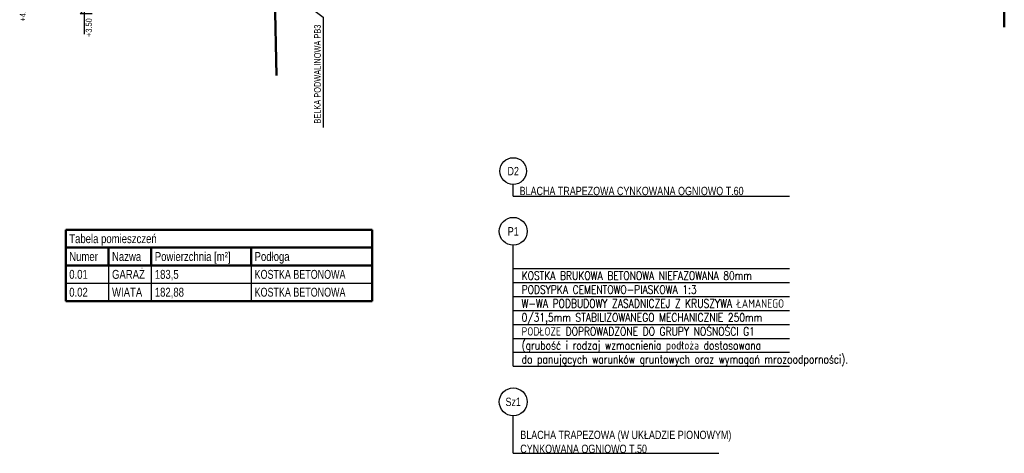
# Model space of a CAD drawing. Header units: centimetres. Extents: x 42630 to 130002, y 15 to 29179.
# Tile 105 of 165: x 53564 to 55332, y 3696 to 4473. Entities that reach past the tile are written whole.
import ezdxf
from ezdxf.enums import TextEntityAlignment as Align

# ---------------------------------------------------------------- set-up
doc = ezdxf.new("R2010")
doc.units = ezdxf.units.CM
doc.header["$LTSCALE"] = 0.01
doc.layers.get('0').update_dxf_attribs({"color": 253})
for name, color, linetype in [('A-ELEWACJE', 253, 'Continuous'), ('A-OPISY', 253, 'Continuous'), ('CKKOTY_WYS', 253, 'Continuous'), ('CKPODLOGA_OPIS', 253, 'Continuous'), ('CKPODLOGA_OTOCZKI', 253, 'Continuous'), ('CKTABELE', 253, 'Continuous')]:
    doc.layers.add(name, color=color, linetype=linetype)
doc.styles.add('RomanS', font='romans.shx', dxfattribs={"width": 0.8})
doc.styles.get("Standard").update_dxf_attribs({"font": 'ic-simplex.shx', "width": 0.8})
doc.styles.add('TABELE', font='ic-simplex.shx', dxfattribs={"width": 0.8})

# ---------------------------------------------------------------- blocks, each defined once
blk = doc.blocks.new('*U49')
at = {"color": 0}
blk.add_circle((0, 0), 25, dxfattribs=at)
at = {"layer": 'CKPODLOGA_OPIS', "width": 0.8}
blk.add_attdef('OZNAČENÍ', text='', height=15, dxfattribs=at).set_placement((0, 0), align=Align.MIDDLE_CENTER)
blk = doc.blocks.new('*U63')
at = {"color": 0}
blk.add_circle((0, 0), 25, dxfattribs=at)
at = {"layer": 'CKPODLOGA_OPIS', "width": 0.8}
blk.add_attdef('OZNAČENÍ', text='', height=15, dxfattribs=at).set_placement((0, 0), align=Align.MIDDLE_CENTER)
blk = doc.blocks.new('*U64')
at = {"color": 0}
blk.add_circle((0, 0), 40, dxfattribs=at)
at = {"layer": 'CKPODLOGA_OPIS', "width": 0.8}
blk.add_attdef('OZNAČENÍ', text='', height=25, rotation=90, dxfattribs=at).set_placement((0, 0), align=Align.MIDDLE_CENTER)

msp = doc.modelspace()

# ---------------------------------------------------------------- linework, layer by layer
at = {"layer": 'A-ELEWACJE', "color": 1, "lineweight": 50}
for points in [[(55331.697, 5831.604), (55331.697, 4459.604)], [(54022.23, 4514.604), (54025.052, 4373.46)]]:
    msp.add_lwpolyline(points, dxfattribs=at)
at = {"layer": 'A-OPISY'}
msp.add_lwpolyline([(54049.455, 4522.881), (54108.744, 4477.744), (54108.744, 4280.042)], dxfattribs=at)
at = {"layer": 'CKKOTY_WYS', "ltscale": 0.01}
msp.add_lwpolyline([(53693.83, 4483.5), (53672.23, 4483.499), (53679.429, 4490.699), (53679.431, 4447.499)], dxfattribs=at)
at = {"layer": 'CKPODLOGA_OTOCZKI'}
for p, q in [((54449.968, 4156.6), (54449.968, 4177.833)), ((54449.968, 4156.6), (54945.968, 4156.6)), ((54449.968, 3851.913), (54449.968, 4068.845)), ((54449.968, 4026.913), (54945.968, 4026.913)), ((54449.968, 4001.913), (54945.968, 4001.913)), ((54449.968, 3976.913), (54945.968, 3976.913)), ((54449.968, 3951.913), (54945.968, 3951.913)), ((54449.968, 3926.913), (54945.968, 3926.913)), ((54449.968, 3901.913), (54945.968, 3901.913)), ((54449.968, 3876.913), (54945.968, 3876.913)), ((54449.968, 3851.913), (54945.968, 3851.913)), ((54449.968, 3696.182), (54449.968, 3763.114)), ((54449.968, 3696.182), (54818.976, 3696.182))]:
    msp.add_line(p, q, dxfattribs=at)
at = {"layer": 'CKTABELE', "color": 6, "lineweight": 50}
for p, q in [((53646.463, 4096.703), (53723.263, 4096.703)), ((53646.463, 4096.703), (53646.463, 4064.703)), ((53723.263, 4096.703), (53800.063, 4096.703)), ((53800.063, 4096.703), (53979.263, 4096.703)), ((53979.263, 4096.703), (54145.663, 4096.703)), ((54145.663, 4096.703), (54196.863, 4096.703)), ((54196.863, 4096.703), (54196.863, 4064.703)), ((53646.463, 4064.703), (53646.463, 4032.703)), ((53646.463, 4064.703), (53723.263, 4064.703)), ((53723.263, 4064.703), (53800.063, 4064.703)), ((53723.263, 4064.703), (53723.263, 4032.703)), ((53800.063, 4064.703), (53979.263, 4064.703)), ((53800.063, 4064.703), (53800.063, 4032.703)), ((53979.263, 4064.703), (54145.663, 4064.703)), ((53979.263, 4064.703), (53979.263, 4032.703)), ((54145.663, 4064.703), (54196.863, 4064.703)), ((54196.863, 4064.703), (54196.863, 4032.703)), ((53646.463, 4032.703), (53646.463, 3968.703)), ((53646.463, 4032.703), (53723.263, 4032.703)), ((53723.263, 4032.703), (53800.063, 4032.703)), ((53800.063, 4032.703), (53979.263, 4032.703)), ((53979.263, 4032.703), (54145.663, 4032.703)), ((54145.663, 4032.703), (54196.863, 4032.703)), ((54196.863, 4032.703), (54196.863, 3968.703)), ((53646.463, 3968.703), (53723.263, 3968.703)), ((53723.263, 3968.703), (53800.063, 3968.703)), ((53800.063, 3968.703), (53979.263, 3968.703)), ((53979.263, 3968.703), (54145.663, 3968.703)), ((54145.663, 3968.703), (54196.863, 3968.703))]:
    msp.add_line(p, q, dxfattribs=at)
at = {"layer": 'CKTABELE'}
for p, q in [((53723.263, 4032.703), (53723.263, 3968.703)), ((53800.063, 4032.703), (53800.063, 3968.703)), ((53979.263, 4032.703), (53979.263, 3968.703)), ((53646.463, 4000.703), (53723.263, 4000.703)), ((53723.263, 4000.703), (53800.063, 4000.703)), ((53800.063, 4000.703), (53979.263, 4000.703)), ((53979.263, 4000.703), (54196.863, 4000.703))]:
    msp.add_line(p, q, dxfattribs=at)

# ---------------------------------------------------------------- block references
at = {"layer": 'CKPODLOGA_OTOCZKI'}
ref = msp.add_blockref('*U64', (54449.968, 4201.833), dxfattribs=dict(at, xscale=0.5999999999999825, yscale=0.5999999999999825, zscale=0.5999999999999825, rotation=270))
ref.add_attrib('Označení', 'D2', dxfattribs={"layer": 'CKPODLOGA_OPIS', "height": 15, "width": 0.8}).set_placement((54449.968, 4201.833), align=Align.MIDDLE_CENTER)
ref = msp.add_blockref('*U49', (54449.968, 4093.845), dxfattribs=at)
ref.add_attrib('Označení', 'P1', dxfattribs={"layer": 'CKPODLOGA_OPIS', "height": 15, "width": 0.8}).set_placement((54449.968, 4093.845), align=Align.MIDDLE_CENTER)
ref = msp.add_blockref('*U63', (54449.968, 3788.114), dxfattribs=at)
ref.add_attrib('Označení', 'Sz1', dxfattribs={"layer": 'CKPODLOGA_OPIS', "height": 15, "width": 0.8}).set_placement((54449.968, 3788.114), align=Align.MIDDLE_CENTER)

# ---------------------------------------------------------------- texts
at = {"layer": 'A-OPISY', "insert": (54092.496, 4286.928), "char_height": 12, "width": 294.53711, "attachment_point": 1, "rotation": 90, "style": 'RomanS'}
msp.add_mtext('\\pxi-3,l3,ql,t3;{\\Fic-simplex.shx;BELKA PODWALINOWA PB3}', dxfattribs=at)
at = {"layer": 'CKKOTY_WYS', "ltscale": 0.01, "width": 0.8}
for s, p in [('+4.37', (53574.877, 4470.044)), ('+3.50', (53693.299, 4442.381))]:
    msp.add_text(s, height=10.8, rotation=90, dxfattribs=at).set_placement(p)
at = {"layer": 'CKPODLOGA_OPIS', "char_height": 15, "attachment_point": 7}
for s, insert, width in [('\\pxt14;BLACHA TRAPEZOWA {\\Fic-romans.shx;CYNKOWANA OGNIOWO T.60 }', (54461.5, 4158.483), 660), ('{\\Fromans.shx;KOSTKA BRUKOWA BETONOWA NIEFAZOWANA 80mm\\PPODSYPKA CEMENTOWO-PIASKOWA 1:3\\PW-WA PODBUDOWY ZASADNICZEJ Z KRUSZYWA ŁAMANEGO\\P0/31,5mm STABILIZOWANEGO MECHANICZNIE 250mm\\PPODŁOŻE DOPROWADZONE DO GRUPY NOŚNOŚCI G1\\P(grubość i rodzaj wzmocnienia podłoża dostosowana \\Pdo panujących warunków gruntowych oraz wymagań mrozoodporności).}', (54465.031, 3851.913), 570), ('{\\Fic-romans.shx;BLACHA TRAPEZOWA (W UKŁADZIE PIONOWYM) \\PCYNKOWANA OGNIOWO T.50 }', (54462.726, 3696.182), 570)]:
    msp.add_mtext(s, dxfattribs=dict(at, insert=insert, width=width))
at = {"layer": 'CKTABELE', "color": 6, "insert": (53652.863, 4088.703), "char_height": 16, "width": 704, "attachment_point": 1, "line_spacing_factor": 0.903614, "style": 'TABELE'}
msp.add_mtext('{\\W0.8;Tabela pomieszczeń}', dxfattribs=at)
at = {"layer": 'CKTABELE', "char_height": 16, "attachment_point": 1, "line_spacing_factor": 0.903614, "style": 'TABELE'}
for s, insert, width in [('{\\W0.8;Numer}', (53652.863, 4056.703), 64), ('{\\W0.8;Nazwa}', (53729.663, 4056.703), 64), ('Powierzchnia [m²]', (53806.463, 4056.703), 188.21659), ('{\\W0.8;Podłoga}', (53985.663, 4056.703), 204.8), ('{\\W0.8;0.01}', (53652.863, 4024.703), 64), ('{\\W0.8;GARAŻ}', (53729.663, 4024.703), 64), ('183,5', (53806.463, 4024.703), 166.4), ('{\\W0.75;KOSTKA BETONOWA}', (53985.663, 4024.703), 230.33432), ('{\\W0.8;0.02}', (53652.863, 3992.703), 64), ('{\\W0.8;WIATA}', (53729.663, 3992.703), 64), ('182,88', (53806.463, 3992.703), 166.4), ('{\\W0.75;KOSTKA BETONOWA}', (53985.663, 3992.703), 230.33432)]:
    msp.add_mtext(s, dxfattribs=dict(at, insert=insert, width=width))

doc.saveas('drawing.dxf')
